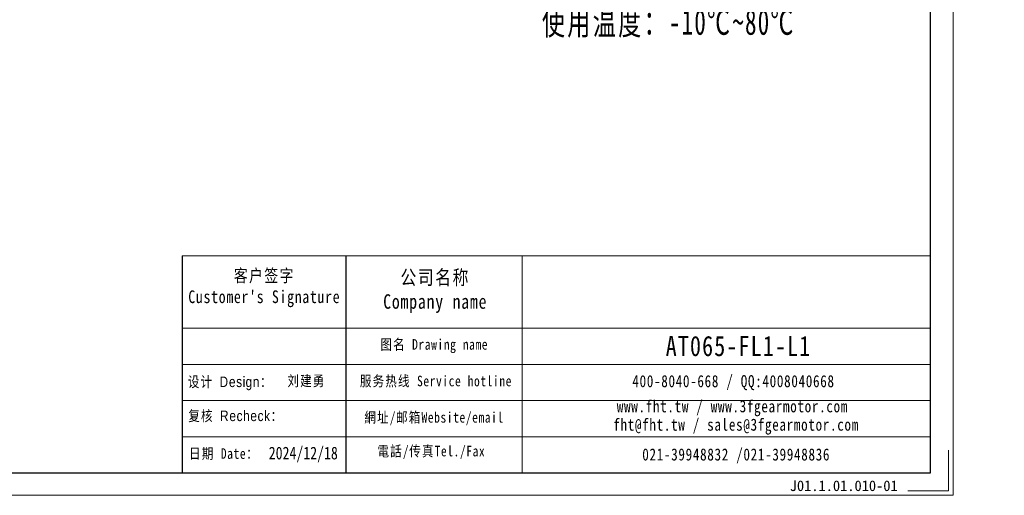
# Model space of a CAD drawing. Header units: millimetres. Extents: x -2 to 461, y 0 to 317.
# Tile 4 of 7: x 228 to 461, y 0 to 112. Entities that reach past the tile are written whole.
import ezdxf

# ---------------------------------------------------------------- set-up
doc = ezdxf.new("R2010")
doc.units = ezdxf.units.MM
doc.layers.add('6文字层', color=3, linetype='Continuous')
doc.layers.add('7标注层', color=4, linetype='Continuous')
for name, color, linetype, lineweight in [('SLD-0', 7, 'Continuous', 18), ('图框_外框线', 7, 'Continuous', 18), ('尺寸线层', 3, 'Continuous', 18)]:
    doc.layers.add(name, color=color, linetype=linetype, lineweight=lineweight)
doc.styles.add('宋体', font='SimSun.ttf', dxfattribs={"width": 0.8})
doc.styles.add('标准', font='txt', dxfattribs={"width": 0.667})
doc.styles.add('样式 1', font='SimSun.ttf')

msp = doc.modelspace()

# ---------------------------------------------------------------- linework, layer by layer
msp.add_line((305.27225, 56.6305), (305.27225, 5.33371))
at = {"layer": '7标注层', "color": 0}
msp.add_line((266.57684, 56.6305), (266.57684, 5.34248), dxfattribs=at)
at = {"layer": '图框_外框线'}
for p, q in [((266.57684, 56.6305), (305.27225, 56.6305)), ((305.27225, 56.6305), (305.27225, 5.34248)), ((305.27225, 56.6305), (443.42599, 56.6305)), ((346.96395, 56.6305), (346.96395, 5.34248)), ((266.57684, 39.51565), (305.27225, 39.51565)), ((305.27225, 39.51565), (443.42599, 39.51565)), ((266.57684, 30.95822), (443.42599, 30.95822)), ((266.57684, 22.4008), (443.42599, 22.4008)), ((266.57684, 13.84337), (443.42599, 13.84337))]:
    msp.add_line(p, q, dxfattribs=at)
at = {"layer": '图框_外框线', "color": 3}
msp.add_lwpolyline([(0, 0), (448.76847, 0), (448.76847, 317.34342), (0, 317.34342)], close=True, dxfattribs=at)
at = {"layer": '图框_外框线', "color": 3, "lineweight": 25}
msp.add_lwpolyline([(26.71241, 5.34248), (443.42599, 5.34248), (443.42599, 312.00094), (26.71241, 312.00094)], close=True, dxfattribs=at)
at = {"layer": '图框_外框线', "color": 3}
msp.add_lwpolyline([(447.69998, 10.68496), (447.69998, 1.0685), (438.08351, 1.0685)], dxfattribs=at)

# ---------------------------------------------------------------- texts
at = {"layer": '6文字层', "insert": (410.15446, 3.51312), "char_height": 2.5, "width": 43.304423, "attachment_point": 1, "style": '样式 1'}
msp.add_mtext('J01.1.01.010-01', dxfattribs=at)
at = {"layer": 'SLD-0', "color": 1, "attachment_point": 2, "style": '宋体'}
for s, insert, char_height, width in [("{\\T1.1;客户签字\\PCustomer's Signature}", (285.99124, 53.46418), 3, 49.6791189), ('\\T1.1;公司名称\\PCompany name', (326.38253, 53.25219), 3.4229702, 44.3167763), ('\\T1.1;图名 Drawing name', (326.14855, 36.93981), 2.5, 36.4794043), ('\\pt19.96731;{\\H1.39937x;\\T1.1;\\C256;AT065-FL1-L1}', (398.04448, 37.71564), 3.4229702, 29.0623629), ('{\\fSimSun|b0|i0|c134|p2;\\T1.1;设计 \\fArial|b0|i0|c0|p34;Design\\fSimSun|b0|i0|c134|p2;：}', (277.94929, 28.10006), 2.5, 31.9717109), ('{\\fSimSun|b0|i0|c134|p2;\\T1.1;刘建勇}', (295.95246, 28.33019), 2.5, 31.9717109), ('\\T1.1;服务热线 Service hotline', (326.55305, 28.28332), 2.5, 40.6415608), ('\\T1.1;400-8040-668 / QQ:4008040668', (396.86764, 28.42361), 2.8524751, 83.0509813), ('\\T1.1;www.fht.tw / www.3fgearmotor.com ', (396.60463, 22.48229), 2.8524751, 83.1444738), ('{\\fSimSun|b0|i0|c134|p2;\\T1.1;复核 \\fArial|b0|i0|c0|p34;Recheck\\fSimSun|b0|i0|c134|p2;：}', (279.24973, 20.05165), 2.5, 31.9717109), ('\\T1.1;網址/邮箱Website/email', (326.10889, 19.68925), 2.5, 42.3040395), ('\\pt34.2297;{\\T1.1;fht@fht.tw / sales@3fgearmotor.com }', (397.47395, 18.13873), 2.8524751, 83.1444738), ('2024/12/18', (295.20377, 11.50309), 3, 31.9717109), ('\\T1.1;電話/传真Tel./Fax', (325.46981, 11.71353), 2.5, 42.8128331), ('{\\T1.1;日期 Date：}', (276.46211, 11.13063), 2.5, 31.9717109), ('\\T1.1;021-39948832 /021-39948836 ', (397.50378, 11.08986), 2.8524751, 63.4870954)]:
    msp.add_mtext(s, dxfattribs=dict(at, insert=insert, char_height=char_height, width=width))
at = {"layer": '尺寸线层', "insert": (351.59009, 218.48561), "char_height": 6, "width": 82.5867473, "attachment_point": 1, "line_spacing_factor": 1.15057, "style": '标准'}
msp.add_mtext('{\\fNSimSun|b0|i0|c134|p49;\\T1.1;性能参数：\\P减速比：1:3~20\\P额定输出力矩：25 N.m\\P最大加速力矩：1.5倍额定扭矩\\P额定输入转速：3000 rpm\\P容许径向力：900 N\\P容许轴向力：450 N\\P回程间隙：≤10 arcmin\\P使用寿命：＞20000 h\\P使用温度：-10℃~80℃}', dxfattribs=at)

doc.saveas('drawing.dxf')
